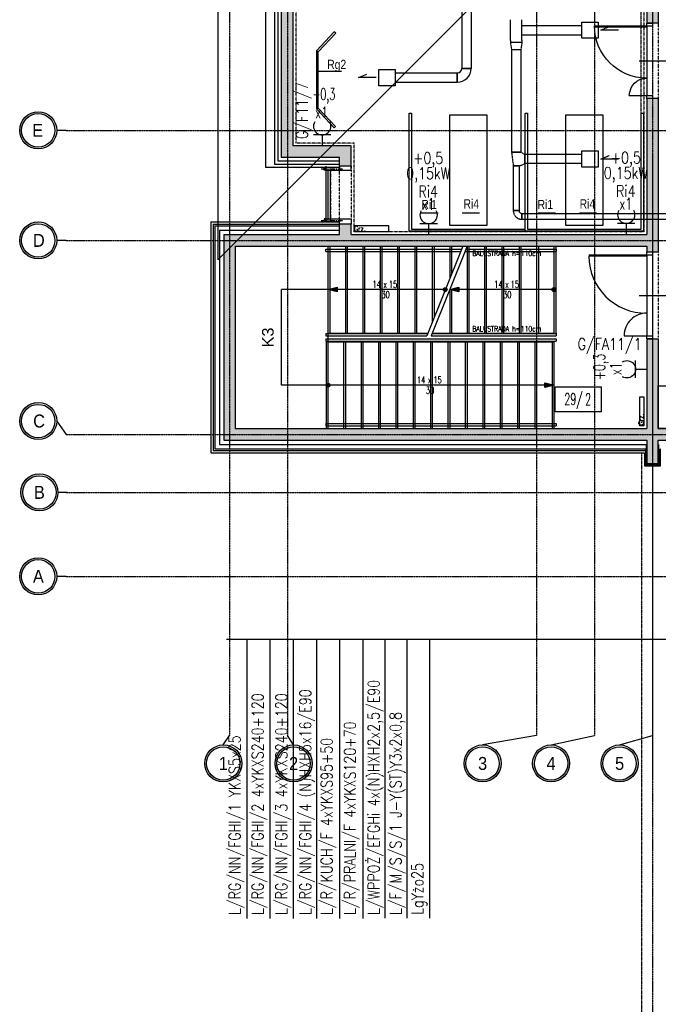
# Model space of a CAD drawing. Extents: x -7228 to 74941, y -112898 to 85621.
# Tile 230 of 256: x 50446 to 51548, y -11985 to -10285. Entities that reach past the tile are written whole.
import ezdxf
from ezdxf.enums import TextEntityAlignment as Align

# ---------------------------------------------------------------- set-up
doc = ezdxf.new("R2010")
doc.units = 0
for name, pattern in [('CENTER', [2, 1.25, -0.25, 0.25, -0.25]), ('CENTER2', [28.575, 19.05, -3.175, 3.175, -3.175]), ('DASHDOT', [1, 0.5, -0.25, 0, -0.25]), ('DASHED', [0.75, 0.5, -0.25]), ('DASHED2', [0.375, 0.25, -0.125]), ('DIVIDE', [31.75, 12.7, -6.35, 0, -6.35, 0, -6.35])]:
    doc.linetypes.add(name, pattern=pattern)
doc.layers.get('0').update_dxf_attribs({"color": 101, "linetype": 'CONTINUOUS'})
doc.layers.add('-A_NR', color=8, linetype='CONTINUOUS', plot=False)
for name, color, linetype in [('Drz---drzwi', 5, 'CONTINUOUS'), ('E35', 6, 'CONTINUOUS'), ('E50', 3, 'CONTINUOUS'), ('Ele-balustrada', 8, 'CONTINUOUS'), ('Ins-co', 2, 'CONTINUOUS'), ('Ins-ppoz', 240, 'CONTINUOUS'), ('Ins-went', 141, 'CONTINUOUS'), ('Opis-pom', 6, 'CONTINUOUS'), ('Opis-spadki', 61, 'CONTINUOUS'), ('Opis_pom_ramka', 6, 'CONTINUOUS'), ('Os-osie glowne', 1, 'CENTER'), ('Os-osie-opis', 16, 'CONTINUOUS'), ('Pos-widok', 121, 'CONTINUOUS'), ('Sc-beton', 7, 'CONTINUOUS'), ('Sc-beton-hatch', 86, 'CONTINUOUS'), ('Sc-drewno', 22, 'CONTINUOUS'), ('Sc-izolacja term-styropian', 151, 'STYROPIAN-KA'), ('Sc-kamien', 31, 'CONTINUOUS'), ('Sc-nadproza kon', 5, 'DASHED2'), ('Sc-silikat', 61, 'CONTINUOUS'), ('Sc-systemowe', 150, 'CONTINUOUS'), ('Sch-opis', 51, 'CONTINUOUS'), ('Sch-widok', 12, 'CONTINUOUS'), ('Sch-widok-nad', 12, 'DASHED2'), ('Suf-widok', 8, 'CONTINUOUS'), ('W-idok pod', 5, 'DASHED'), ('Wyp-meble', 155, 'CONTINUOUS')]:
    doc.layers.add(name, color=color, linetype=linetype)
doc.styles.add('ARIAL_CE', font='ARIAL.TTF', dxfattribs={"width": 0.8})
doc.styles.add('dwg_opis duży', font='ARIAL.TTF', dxfattribs={"width": 0.9})
doc.styles.add('KA wymiar', font='romans.shx', dxfattribs={"width": 0.6})
doc.styles.add('ROMANS', font='romans', dxfattribs={"width": 0.85})
doc.styles.add('TYTUL2', font='ARIAL.TTF')
doc.linetypes.add('BATTING', pattern='A,0.0001,-0.1,[134,ltypeshp.shx,S=0.1,R=0,X=-0.1,Y=0],-0.2,[134,ltypeshp.shx,S=0.1,R=180,X=0.1,Y=0],-0.1', length=0.4001)
doc.linetypes.add('STYROPIAN-KA', pattern='A,0.0001,-0.1,[135,ltypeshp.shx,S=0.1,R=0,X=-0.1,Y=0],0,[135,ltypeshp.shx,S=0.1,R=180,X=0.1,Y=0],-0.1', length=0.2001)

# ---------------------------------------------------------------- blocks, each defined once
blk = doc.blocks.new('ozn_schody-kółko_d14')
at = {"ltscale": 25}
h = blk.add_hatch(color=256, dxfattribs=at)
edge = h.paths.add_edge_path()
edge.add_arc((0, 0), 3.33, 0, 360)
at = {"ltscale": 7}
blk.add_circle((0, 0), 3.33, dxfattribs=at)
blk = doc.blocks.new('ozn_schody-strzałka8x16')
at = {"ltscale": 25}
blk.add_hatch(color=256, dxfattribs=at).paths.add_polyline_path([(0, 0), (-4, -16), (4, -16)])
blk.add_lwpolyline([(0, 0), (-4, -16), (4, -16)], close=True, dxfattribs=at)
blk = doc.blocks.new('ozn_opis-schodów1-rzut')
at = {"style": 'ROMANS', "width": 0.7}
blk.add_text('x', height=12, dxfattribs=at).set_placement((-3.3, 3))
at = {"ltscale": 25, "style": 'ROMANS', "width": 0.7}
blk.add_attdef('Ilość', text='', height=12, dxfattribs=at).set_placement((-7.7, 3), align=Align.RIGHT)
blk.add_attdef('Wysokość', (6.2, 3), '', height=12, dxfattribs=at)
blk.add_attdef('Długość', text='', height=12, dxfattribs=at).set_placement((0.4, -15), align=Align.CENTER)
blk = doc.blocks.new('_SDHGG')
at = {"ltscale": 7}
for p, q in [((13, -75), (-44, -75)), ((0, -142.5), (100, -142.5)), ((0, -144.5), (100, -144.5))]:
    blk.add_line(p, q, dxfattribs=at)
for points in [[(-10, -5.5), (-10, 0), (0, 0), (0, -5.5)], [(-10, -150), (-10, -144.5), (0, -144.5), (0, -150)]]:
    blk.add_lwpolyline(points, close=True, dxfattribs=at)
for points in [[(0, -144.5), (0, -5.5)], [(39, -5.5), (0, -5.5)]]:
    blk.add_lwpolyline(points, dxfattribs=at)
blk.add_arc((0, -5.5), 39, 270, 0)
blk.add_arc((1, -143.5), 99, 0.5787, 90.5787, dxfattribs=at)
blk = doc.blocks.new('_dhgfkgh')
at = {"ltscale": 7}
for p, q in [((-23, -65), (34, -65)), ((-10, -123), (-100, -123)), ((-10, -125), (-100, -125))]:
    blk.add_line(p, q, dxfattribs=at)
for points in [[(0, -5), (0, 0), (-10, 0), (-10, -5)], [(0, -130), (0, -125), (-10, -125), (-10, -130)]]:
    blk.add_lwpolyline(points, close=True, dxfattribs=at)
for points in [[(-40, -5), (-10, -5)], [(-10, -125), (-10, -5)]]:
    blk.add_lwpolyline(points, dxfattribs=at)
for centre, radius, start, end in [((-10, -5), 30, 180, 270), ((-10, -125), 90, 90, 180)]:
    blk.add_arc(centre, radius, start, end)
blk = doc.blocks.new('_opis_osi')
blk.add_hatch(color=256).paths.add_polyline_path([(32, -32), (28.8, -32, -1), (-28.8, -32), (-32, -32, 1)])
for radius in [32, 28.8]:
    blk.add_circle((0, -32), radius)
at = {"style": 'dwg_opis duży', "width": 0.9}
blk.add_attdef('AXNAMEV', text='', height=22.4, rotation=90, dxfattribs=at).set_placement((0, -32), align=Align.MIDDLE_CENTER)
blk = doc.blocks.new('_opis_osi_liczbowy')
blk.add_hatch(color=256).paths.add_polyline_path([(32, 32), (32, 28.8, -1), (32, -28.8), (32, -32, 1)])
for radius in [32, 28.8]:
    blk.add_circle((32, 0), radius)
at = {"style": 'dwg_opis duży', "width": 0.9}
blk.add_attdef('AXNAMEH', text='', height=22.4, rotation=90, dxfattribs=at).set_placement((32, 0), align=Align.MIDDLE_CENTER)
blk = doc.blocks.new('_gdfjjjjjjjjjjjjjjjjj')
at = {"linetype": 'CENTER2', "ltscale": 0.5}
blk.add_line((-31.8, 0), (4.8, 0), dxfattribs=at)
at = {"ltscale": 2, "flags": 128}
for points in [[(-24, -2.5), (-26.5, -2.5), (-26.5, 2.5), (-24, 2.5), (-24, -2.5)], [(-24, -2.5), (0, -2.5), (0, 2.5), (-24, 2.5)]]:
    blk.add_lwpolyline(points, dxfattribs=at)
blk = doc.blocks.new('_opis_pom_metka')
at = {"layer": 'Opis_pom_ramka'}
blk.add_lwpolyline([(-33.1, 0), (32.9, 0), (32.9, -36), (-33.1, -36)], close=True, dxfattribs=at)
at = {"style": 'KA wymiar', "width": 0.6}
blk.add_attdef('KO/', text='', height=16.8, dxfattribs=at).set_placement((3.5, -25.9), align=Align.RIGHT)
blk.add_attdef('NR', (3.8, -26.2), '', height=16.8, dxfattribs=at)
blk = doc.blocks.new('_dkjhsjhkfgh')
at = {"layer": 'Ins-went', "ltscale": 2}
for p, q in [((401, 769.2), (401, 632)), ((417, 769.2), (417, 632)), ((401, 632), (417, 632)), ((417, 632), (401, 632)), ((285.7, 624), (303.7, 624)), ((393, 624), (393, 608)), ((393, 608), (393, 624)), ((285.7, 608), (303.7, 608))]:
    blk.add_line(p, q, dxfattribs=at)
blk.add_lwpolyline([(258, 629.8), (285.7, 629.8), (285.7, 602.1), (258, 602.1)], close=True, dxfattribs=at)
blk.add_lwpolyline([(253, 616), (222.8, 616), (236.8, 622)], dxfattribs=at)
for radius in [8, 24]:
    blk.add_arc((393, 632), radius, 270, 360, dxfattribs=at)
for points in [[(303.7, 624), (393, 624)], [(303.7, 608), (393, 608)]]:
    blk.add_spline(points, degree=3, dxfattribs=at)
blk = doc.blocks.new('g2')
at = {"layer": 'E35'}
blk.add_line((15, 19.3), (-15, 19.3), dxfattribs=at)
blk.add_arc((0, 34.3), 15, 150, 30, dxfattribs=at)
at = {"layer": 'E50'}
blk.add_line((0, 19.3), (0, 0), dxfattribs=at)

msp = doc.modelspace()

# ---------------------------------------------------------------- hatches: boundary and pattern name
at = {"layer": 'Sc-beton-hatch'}
h = msp.add_hatch(dxfattribs=at)
h.set_pattern_fill('ANSI33', color=256, style=0)
h.paths.add_polyline_path([(53417.547, -5966.119), (53397.547, -5966.119), (53397.547, -6066.119), (53347.547, -6066.119), (53347.547, -6086.119), (53397.547, -6086.119), (53397.547, -6539.119), (53417.547, -6539.119)])
h.paths.add_polyline_path([(52727.547, -5896.063), (52727.547, -6126.119), (52747.547, -6126.119), (52747.547, -6086.119), (52787.547, -6086.119), (52787.547, -6066.119), (52747.547, -6066.119), (52747.547, -5893.275, 0.0068353), (53006.666, -5853.258), (53003.652, -5833.484, -0.00840512), (52685.545, -5881.599), (52688.203, -5901.422, 0.00103514)])
h.paths.add_polyline_path([(52755.047, -6461.119), (52720.047, -6461.119), (52720.047, -6496.119), (52755.047, -6496.119)])
h.paths.add_polyline_path([(52712.547, -6843.119), (52747.547, -6843.119), (52747.547, -6808.119), (52712.547, -6808.119)])
h.paths.add_polyline_path([(53417.547, -6674.119), (53397.547, -6674.119), (53397.547, -6896.119), (53417.547, -6896.119)])
h.paths.add_polyline_path([(52002.547, -6461.119), (51967.547, -6461.119), (51967.547, -6496.119), (52002.547, -6496.119)], flags=17)
h.paths.add_polyline_path([(51782.547, -6476.119), (51782.547, -5979.405, 0.00639553), (52027.547, -5966.832), (52026.267, -5946.873, -0.00795958), (51721.947, -5961.536), (51722.592, -5981.526, 0.00104221), (51762.547, -5980.155), (51762.547, -6648.119), (51782.547, -6648.119), (51782.547, -6496.119), (51815.547, -6496.119), (51815.547, -6496.115), (51815.547, -6476.119)])
h.paths.add_polyline_path([(51327.547, -6828.119), (51427.547, -6828.119), (51427.547, -7026.119), (51447.547, -7026.119), (51447.547, -6828.119), (51782.547, -6828.119), (51782.547, -6803.119), (51762.547, -6803.119), (51762.547, -6808.119), (51347.547, -6808.119), (51347.547, -5986.279, 0.00104277), (51387.547, -5986.471), (51387.602, -5966.468, -0.0015651), (51327.547, -5966.119)])
h.paths.add_polyline_path([(51987.547, -6808.119), (51967.547, -6808.119), (51967.547, -7466.119), (51944.547, -7466.119), (51944.547, -7486.119), (51967.547, -7486.119), (51967.547, -8068.619), (51987.547, -8068.619), (51987.547, -7486.119), (52278.547, -7486.119), (52278.547, -7801.119), (52298.547, -7801.119), (52351.547, -7801.119), (52351.547, -7781.119), (52298.547, -7781.119), (52298.547, -7466.119), (51987.547, -7466.119)])
h.paths.add_polyline_path([(51427.547, -7276.119), (51447.547, -7276.119), (51447.547, -7176.119), (51427.547, -7176.119)])
h.paths.add_polyline_path([(51427.547, -7526.119), (51447.547, -7526.119), (51447.547, -7486.119), (51487.547, -7486.119), (51487.547, -7466.119), (51447.547, -7466.119), (51447.547, -7426.119), (51427.547, -7426.119)])
h.paths.add_polyline_path([(51807.547, -7486.119), (51807.547, -7466.119), (51742.547, -7466.119), (51742.547, -7486.119)])
h.paths.add_polyline_path([(52351.547, -7486.119), (52351.547, -7466.119), (52298.547, -7466.119), (52298.547, -7486.119)], flags=17)
h.paths.add_polyline_path([(52573.547, -7486.119), (52573.547, -7466.119), (52485.547, -7466.119), (52485.547, -7486.119)])
h.paths.add_polyline_path([(52727.547, -7466.119), (52707.547, -7466.119), (52707.547, -7486.119), (52727.547, -7486.119)])
h.paths.add_polyline_path([(52747.547, -7466.119), (52727.547, -7466.119), (52727.547, -7486.119), (52727.547, -7781.119), (52707.547, -7781.119), (52707.547, -7801.119), (52747.547, -7801.119)])
h.paths.add_polyline_path([(52505.547, -7781.119), (52485.547, -7781.119), (52485.547, -7801.119), (52573.547, -7801.119), (52573.547, -7781.119), (52520.547, -7781.119), (52520.547, -7486.119), (52505.547, -7486.119)])
h.paths.add_polyline_path([(53417.547, -7316.119), (53397.547, -7316.119), (53397.547, -7666.119), (53417.547, -7666.119)])
h.paths.add_polyline_path([(53417.547, -7766.119), (53397.547, -7766.119), (53397.547, -8031.119), (53417.547, -8031.119)])
h.paths.add_polyline_path([(53397.547, -8216.119), (53349.547, -8216.119), (53349.547, -8236.119), (53397.547, -8236.119), (53397.547, -8841.119), (53417.547, -8841.119), (53417.547, -8181.119), (53397.547, -8181.119)])
h.paths.add_polyline_path([(53150.547, -8216.119), (53150.547, -8236.119), (53244.547, -8236.119), (53244.547, -8216.119)])
h.paths.add_polyline_path([(52922.547, -8216.119), (52922.547, -8236.119), (53025.547, -8236.119), (53025.547, -8216.119)])
h.paths.add_polyline_path([(52727.547, -8236.119), (52727.547, -8966.119), (52702.547, -8966.119), (52702.547, -8986.119), (52747.547, -8986.119), (52747.547, -8236.119), (52787.547, -8236.119), (52787.547, -8216.119), (52244.047, -8216.119), (52244.047, -8236.119)])
h.paths.add_polyline_path([(51967.547, -8216.119), (51447.547, -8216.119), (51447.547, -8156.119), (51427.547, -8156.119), (51427.547, -8236.119), (51762.547, -8236.119), (52109.047, -8236.119), (52109.047, -8216.119), (51987.547, -8216.119), (51987.547, -8168.619), (51967.547, -8168.619)])
h.paths.add_polyline_path([(51427.547, -8006.119), (51447.547, -8006.119), (51447.547, -7963.119), (51427.547, -7963.119)])
h.paths.add_polyline_path([(51447.547, -7676.119), (51427.547, -7676.119), (51427.547, -7873.119), (51447.547, -7873.119)])
h.paths.add_polyline_path([(51762.547, -8986.119), (51782.547, -8986.119), (51782.547, -8966.119), (51427.547, -8966.119), (51427.547, -8986.119)])
h.paths.add_polyline_path([(51782.547, -8986.119), (51802.547, -8986.119), (51802.547, -8966.119), (51782.547, -8966.119)])
h.paths.add_polyline_path([(51802.547, -8966.119), (51802.547, -8986.119), (52114.047, -8986.119), (52114.047, -8966.119)])
h.paths.add_polyline_path([(52339.547, -8986.119), (52339.547, -8966.119), (52244.047, -8966.119), (52244.047, -8986.119)], flags=17)
h.paths.add_polyline_path([(52449.547, -8966.119), (52449.547, -8986.119), (52592.547, -8986.119), (52592.547, -8966.119)])
h.paths.add_polyline_path([(52967.547, -8966.119), (52967.547, -8986.119), (53045.547, -8986.119), (53045.547, -8966.119)])
h.paths.add_polyline_path([(53155.547, -8966.119), (53155.547, -8986.119), (53397.547, -8986.119), (53397.547, -9011.119), (53417.547, -9011.119), (53417.547, -8941.119), (53397.547, -8941.119), (53397.547, -8966.119)])
h.paths.add_polyline_path([(53397.547, -9134.119), (53362.547, -9134.119), (53362.547, -9440.619), (53382.547, -9440.619), (53382.547, -9154.119), (53417.547, -9154.119), (53417.547, -9111.119), (53397.547, -9111.119)])
h.paths.add_polyline_path([(53382.547, -9560.619), (53362.547, -9560.619), (53362.547, -9616.119), (52967.547, -9616.119), (52967.547, -9641.119), (53362.547, -9641.119), (53362.547, -9671.119), (53382.547, -9671.119), (53382.547, -9641.119)])
h.paths.add_polyline_path([(53417.547, -9856.119), (53382.547, -9856.119), (53382.547, -9821.119), (53362.547, -9821.119), (53362.547, -9876.119), (53397.547, -9876.119), (53397.547, -10283.619), (53397.547, -10466.119), (52747.547, -10466.119), (52747.547, -10421.119), (52727.547, -10421.119), (52727.547, -10486.119), (53397.547, -10486.119), (53397.547, -10915.39), (53397.547, -10976.119), (53417.547, -10976.119), (53417.547, -10576.119), (53417.547, -10403.619)])
h.paths.add_polyline_path([(52747.547, -10095.119), (52727.547, -10095.119), (52727.547, -10291.119), (52747.547, -10291.119)], flags=17)
h.paths.add_polyline_path([(52727.547, -9985.119), (52747.547, -9985.119), (52747.547, -9206.119), (52727.547, -9206.119), (52727.547, -9616.119), (52431.547, -9616.119), (52431.547, -9641.119), (52727.547, -9641.119)])
h.paths.add_polyline_path([(52280.547, -9616.119), (52280.547, -9641.119), (52321.547, -9641.119), (52321.547, -9616.119)])
h.paths.add_polyline_path([(52058.547, -9641.119), (52058.547, -9616.119), (51942.547, -9616.119), (51942.547, -9641.119)])
h.paths.add_polyline_path([(51842.547, -9641.119), (51842.547, -9616.119), (51547.547, -9616.119), (51547.547, -9601.119), (51527.547, -9601.119), (51527.547, -9616.119), (51287.547, -9616.119), (51287.547, -9641.119), (51527.547, -9641.119), (51527.547, -10036.619), (51547.547, -10036.619), (51547.547, -9641.119)])
h.paths.add_polyline_path([(51547.547, -9472.119), (51527.547, -9472.119), (51527.547, -9504.119), (51547.547, -9504.119)])
h.paths.add_polyline_path([(51237.547, -9641.119), (51237.547, -9616.119), (51187.547, -9616.119), (51187.547, -9641.119)])
h.paths.add_polyline_path([(51137.547, -9641.119), (51137.547, -9616.119), (51087.547, -9616.119), (51087.547, -9641.119)])
h.paths.add_polyline_path([(51037.547, -9641.119), (51037.547, -9616.119), (50987.547, -9616.119), (50987.547, -9641.119)])
h.paths.add_polyline_path([(50937.547, -9641.119), (50937.547, -9616.119), (50897.547, -9616.119), (50897.547, -10523.119), (50997.547, -10523.119), (50997.547, -10538.119), (51017.547, -10538.119), (51017.547, -10503.119), (50917.547, -10503.119), (50917.547, -9641.119)])
h.paths.add_polyline_path([(52058.547, -9962.119), (52058.547, -9944.119), (51944.547, -9944.119), (51944.547, -9962.119)])
h.paths.add_polyline_path([(51527.547, -10291.119), (51547.547, -10291.119), (51547.547, -10136.619), (51527.547, -10136.619)])
h.paths.add_polyline_path([(51017.547, -10656.119), (51017.547, -10638.119), (50997.547, -10638.119), (50997.547, -10656.119), (50797.547, -10656.119), (50797.547, -11011.119), (51527.547, -11011.119), (51527.547, -11051.119), (51547.547, -11051.119), (51547.547, -11011.119), (51597.547, -11011.119), (51597.547, -10991.119), (51547.547, -10991.119), (51547.547, -10836.119), (51527.547, -10836.119), (51527.547, -10991.119), (50817.547, -10991.119), (50817.547, -10676.119), (51527.547, -10676.119), (51527.547, -10686.119), (51547.547, -10686.119), (51547.547, -10421.119), (51527.547, -10421.119), (51527.547, -10656.119)])
h.paths.add_polyline_path([(51987.547, -10486.119), (52104.047, -10486.119), (52104.047, -10466.119), (51767.547, -10466.119), (51767.547, -10486.119), (51967.547, -10486.119), (51967.547, -10991.119), (51747.547, -10991.119), (51747.547, -11011.119), (51807.547, -11011.119), (51807.547, -11051.119), (51827.547, -11051.119), (51827.547, -11011.119), (52087.547, -11011.119), (52087.547, -10991.119), (51987.547, -10991.119)])
h.paths.add_polyline_path([(52214.047, -10466.119), (52214.047, -10486.119), (52278.547, -10486.119), (52278.547, -10991.119), (52237.547, -10991.119), (52237.547, -11011.119), (52819.547, -11011.119), (52819.547, -10991.119), (52298.547, -10991.119), (52298.547, -10466.119)])
h.paths.add_polyline_path([(53382.547, -11011.119), (53382.547, -10991.119), (53337.547, -10991.119), (53337.547, -11011.119)])
h.paths.add_polyline_path([(53400.047, -10993.619), (53382.547, -11011.119), (53417.547, -11011.119)])
h.paths.add_polyline_path([(53382.547, -10976.119), (53382.547, -11011.119), (53400.047, -10993.619)])
h.paths.add_polyline_path([(53382.547, -10976.119), (53400.047, -10993.619), (53417.547, -10976.119)])
h.paths.add_polyline_path([(53417.547, -10976.119), (53400.047, -10993.619), (53417.547, -11011.119)])

# ---------------------------------------------------------------- linework, layer by layer
at = {"layer": '-A_NR', "ltscale": 0.5}
for p, q in [((50960.711, -10374.075), (51000.843, -10374.075)), ((51138.037, -10618.647), (51167.892, -10618.647)), ((51209.231, -10618.647), (51239.086, -10618.647)), ((51340.136, -10618.647), (51369.991, -10618.647)), ((51411.33, -10618.647), (51441.185, -10618.647))]:
    msp.add_line(p, q, dxfattribs=at)
at = {"layer": 'E35'}
for p, q in [((53008.047, -8479.119), (50787.445, -10699.722)), ((50787.445, -8697.669), (50787.445, -10699.722)), ((50802.307, -11354.81), (51618.757, -11354.81)), ((50837.357, -11354.81), (50837.357, -11836.837)), ((50877.406, -11354.81), (50877.406, -11836.837)), ((50917.455, -11354.81), (50917.455, -11836.837)), ((50957.503, -11354.81), (50957.503, -11836.837)), ((50997.552, -11354.81), (50997.552, -11836.837)), ((51037.601, -11354.81), (51037.601, -11836.837)), ((51075.611, -11354.81), (51075.611, -11836.384)), ((51113.622, -11354.81), (51113.622, -11836.384)), ((51113.622, -11354.81), (51113.622, -11836.384)), ((51152.873, -11354.81), (51152.873, -11836.384))]:
    msp.add_line(p, q, dxfattribs=at)
at = {"layer": 'Ele-balustrada'}
for points in [[(50973.547, -10681.119), (51209.303, -10681.119)], [(50973.547, -10685.119), (50973.547, -10681.119)], [(50973.547, -10685.119), (51207.383, -10685.119)], [(51215.147, -10685.119), (51371.547, -10685.119)], [(51217.067, -10681.119), (51371.547, -10681.119)], [(51371.547, -10681.119), (51371.547, -10685.119)], [(50973.547, -10827.119), (50973.547, -10831.119)], [(50973.547, -10827.119), (51149.608, -10827.119)], [(51157.067, -10827.119), (51371.547, -10827.119)], [(51371.547, -10827.119), (51371.547, -10831.119)], [(50973.547, -10831.119), (51148.008, -10831.119)], [(50973.547, -10836.119), (50973.547, -10840.119)], [(50973.547, -10836.119), (51371.547, -10836.119)], [(50973.547, -10840.119), (51371.547, -10840.119)], [(51155.547, -10831.119), (51371.547, -10831.119)], [(51371.547, -10836.119), (51371.547, -10840.119)], [(50973.547, -10982.119), (51371.547, -10982.119)], [(50973.547, -10982.119), (50973.547, -10986.119)], [(50973.547, -10986.119), (51371.547, -10986.119)], [(51371.547, -10982.119), (51371.547, -10986.119)]]:
    msp.add_lwpolyline(points, dxfattribs=at)
at = {"layer": 'Ins-co'}
for points in [[(51022.54, -10640.928), (51022.54, -10650.928), (51082.54, -10650.928), (51082.54, -10640.928)], [(51515.96, -10936.143), (51522.36, -10936.143), (51522.36, -10986.143), (51515.96, -10986.143)]]:
    msp.add_lwpolyline(points, close=True, dxfattribs=at)
at = {"layer": 'Ins-ppoz'}
msp.add_lwpolyline([(51547.547, -10917.119), (51574.547, -10917.119), (51574.547, -10991.119), (51547.547, -10991.119)], close=True, dxfattribs=at)
at = {"layer": 'Ins-went', "linetype": 'DASHED', "ltscale": 2}
for p, q in [((51292.3, -10321.112), (51292.3, -10285.112)), ((51312.3, -10321.112), (51312.3, -10285.112)), ((51292.3, -10321.112), (51292.3, -10324.112)), ((51292.3, -10324.112), (51312.3, -10324.112)), ((51292.3, -10324.112), (51294.3, -10337.112)), ((51312.3, -10324.112), (51310.3, -10337.112)), ((51312.3, -10321.112), (51312.3, -10324.112)), ((51294.3, -10337.112), (51294.3, -10341.112)), ((51310.3, -10337.112), (51294.3, -10337.112)), ((51294.3, -10341.112), (51294.3, -10513.612)), ((51310.3, -10337.112), (51310.3, -10341.112)), ((51310.3, -10341.112), (51310.3, -10513.612)), ((51310.3, -10513.612), (51294.3, -10513.612)), ((51294.3, -10513.638), (51310.3, -10513.638)), ((51294.3, -10513.638), (51297.3, -10537.638)), ((51310.3, -10513.638), (51317.3, -10517.638)), ((51317.3, -10533.638), (51317.3, -10517.638)), ((51317.3, -10517.638), (51317.3, -10533.638)), ((51297.3, -10537.638), (51307.3, -10537.638)), ((51297.3, -10537.638), (51297.3, -10614.738)), ((51307.3, -10537.638), (51297.3, -10537.638)), ((51307.3, -10537.638), (51317.3, -10533.638)), ((51307.3, -10537.638), (51307.3, -10614.738)), ((51297.3, -10614.738), (51307.3, -10614.738)), ((51307.3, -10614.738), (51297.3, -10614.738)), ((51312.3, -10629.738), (51312.3, -10619.738)), ((51312.3, -10619.738), (51680.8, -10619.738)), ((51312.3, -10619.738), (51312.3, -10629.738)), ((51312.3, -10629.738), (51680.8, -10629.738))]:
    msp.add_line(p, q, dxfattribs=at)
for points in [[(51415.85, -10289.262), (51443.55, -10289.262), (51443.55, -10316.962), (51415.85, -10316.962)], [(51415.85, -10511.788), (51443.55, -10511.788), (51443.55, -10539.488), (51415.85, -10539.488)]]:
    msp.add_lwpolyline(points, close=True, dxfattribs=at)
for points in [[(51478.788, -10303.122), (51448.55, -10303.112), (51462.565, -10297.094)], [(51478.788, -10525.648), (51448.55, -10525.638), (51462.565, -10519.62)]]:
    msp.add_lwpolyline(points, dxfattribs=at)
for radius in [15, 5]:
    msp.add_arc((51312.3, -10614.738), radius, 180, 270, dxfattribs=at)
for points in [[(51312.3, -10294.929), (51415.85, -10295.112)], [(51415.85, -10517.638), (51317.3, -10517.638)], [(51415.85, -10533.638), (51317.3, -10533.638)]]:
    msp.add_spline(points, degree=3, dxfattribs=at)
msp.add_open_spline([(51312.3, -10311.112), (51346.817, -10311.194), (51381.333, -10311.277), (51415.85, -10311.359)], degree=3, dxfattribs=at)
at = {"layer": 'Opis-spadki'}
for points in [[(51179.783, -10751.119), (50897.547, -10751.119)], [(50897.547, -10916.119), (50897.547, -10751.119)], [(51367.547, -10751.119), (51187.547, -10751.119)], [(51367.547, -10916.119), (50897.547, -10916.119)]]:
    msp.add_lwpolyline(points, dxfattribs=at)
at = {"layer": 'Os-osie glowne'}
for points in [[(50807.547, -5544.119), (50807.547, -11521.119)], [(50907.547, -5544.119), (50907.547, -11521.119)], [(51337.547, -5544.119), (51337.547, -11521.119)], [(51437.547, -5544.119), (51437.547, -11521.119)], [(51537.547, -5544.119), (51537.547, -11591.119)], [(50525.547, -10476.119), (62792.547, -10476.119)], [(51537.547, -10521.602), (51537.547, -18125.809)], [(50525.547, -10666.119), (62792.547, -10666.119)], [(50525.547, -11001.119), (62792.547, -11001.119)], [(50525.547, -11101.119), (62792.547, -11101.119)], [(50525.547, -11246.119), (62792.547, -11246.119)]]:
    msp.add_lwpolyline(points, dxfattribs=at)
at = {"layer": 'Os-osie-opis'}
for points in [[(50525.547, -10476.119), (50509.547, -10476.119)], [(50525.547, -10666.119), (50509.547, -10666.119)], [(50509.547, -10977.959), (50525.547, -11001.119)], [(50527.547, -11101.119), (50511.547, -11101.119)], [(50525.547, -11246.119), (50509.547, -11246.119)], [(50796.887, -11537.119), (50807.547, -11521.119)], [(50918.208, -11537.119), (50907.547, -11521.119)], [(51337.547, -11521.119), (51244.352, -11537.119)], [(51362.547, -11537.119), (51437.547, -11521.119)], [(51480.743, -11537.119), (51537.547, -11521.119)]]:
    msp.add_lwpolyline(points, dxfattribs=at)
at = {"layer": 'Pos-widok'}
for points in [[(50980.547, -10676.119), (50980.547, -10826.119)], [(51010.547, -10676.119), (51010.547, -10826.119)], [(51040.547, -10676.119), (51040.547, -10826.119)], [(51070.547, -10676.119), (51070.547, -10826.119)], [(51100.547, -10676.119), (51100.547, -10826.119)], [(51130.547, -10676.119), (51130.547, -10826.119)], [(51160.547, -10676.119), (51160.547, -10799.771)], [(51190.547, -10676.119), (51190.547, -10724.771)], [(51220.547, -10676.119), (51220.547, -10826.119)], [(51250.547, -10676.119), (51250.547, -10826.119)], [(51280.547, -10676.119), (51280.547, -10826.119)], [(51310.547, -10676.119), (51310.547, -10826.119)], [(51340.547, -10676.119), (51340.547, -10826.119)], [(51370.547, -10676.119), (51370.547, -10826.119)], [(51190.547, -10751.119), (51190.547, -10826.119)], [(50974.547, -10841.119), (50974.547, -10991.119)], [(50977.547, -10841.119), (50974.547, -10841.119)], [(51004.547, -10841.119), (51004.547, -10991.119)], [(51034.547, -10841.119), (51034.547, -10991.119)], [(51064.547, -10841.119), (51064.547, -10991.119)], [(51094.547, -10841.119), (51094.547, -10991.119)], [(51124.547, -10841.119), (51124.547, -10991.119)], [(51154.547, -10841.119), (51154.547, -10991.119)], [(51184.547, -10841.119), (51184.547, -10991.119)], [(51214.547, -10841.119), (51214.547, -10991.119)], [(51244.547, -10841.119), (51244.547, -10991.119)], [(51274.547, -10841.119), (51274.547, -10991.119)], [(51304.547, -10841.119), (51304.547, -10991.119)], [(51334.547, -10841.119), (51334.547, -10991.119)], [(51364.547, -10841.119), (51364.547, -10991.119)]]:
    msp.add_lwpolyline(points, dxfattribs=at)
at = {"layer": 'Sc-beton'}
for p, q in [((51017.547, -10503.119), (50917.547, -10503.119)), ((51017.547, -10538.119), (51017.547, -10503.119)), ((50997.547, -10523.119), (50897.547, -10523.119)), ((50997.547, -10538.119), (50997.547, -10523.119)), ((50997.547, -10656.119), (50997.547, -10638.119)), ((51017.547, -10656.119), (51017.547, -10638.119)), ((50897.547, -10656.119), (50897.547, -10656.119))]:
    msp.add_line(p, q, dxfattribs=at)
for points in [[(50897.547, -10523.119), (50897.547, -9616.119)], [(50917.547, -10503.119), (50917.547, -9641.119)], [(51527.547, -10136.619), (51527.547, -10291.119)], [(51547.547, -10136.619), (51547.547, -10291.119)], [(51547.547, -10291.119), (51527.547, -10291.119)], [(51527.547, -10421.119), (51527.547, -10656.119)], [(51547.547, -10421.119), (51527.547, -10421.119)], [(51547.547, -10421.119), (51547.547, -10686.119)], [(51017.547, -10538.119), (50997.547, -10538.119)], [(51017.547, -10638.119), (50997.547, -10638.119)], [(50797.547, -10656.119), (50997.547, -10656.119)], [(50797.547, -10656.119), (50797.547, -11011.119)], [(51017.547, -10656.119), (51527.547, -10656.119)], [(50817.547, -10676.119), (51527.547, -10676.119)], [(50817.547, -10676.119), (50817.547, -10991.119)], [(51527.547, -10676.119), (51527.547, -10686.119)], [(51527.547, -10686.119), (51547.547, -10686.119)], [(51527.547, -10836.119), (51527.547, -10991.119)], [(51527.547, -10836.119), (51547.547, -10836.119)], [(51547.547, -10836.119), (51547.547, -10991.119)], [(50817.547, -10991.119), (51527.547, -10991.119)], [(51547.547, -10991.119), (51597.547, -10991.119)], [(50797.547, -11011.119), (51527.547, -11011.119)], [(51527.547, -11011.119), (51527.547, -11051.119), (51547.547, -11051.119), (51547.547, -11011.119)], [(51527.547, -11011.119), (51527.547, -11051.119), (51547.547, -11051.119), (51547.547, -11011.119)], [(51547.547, -11011.119), (51597.547, -11011.119)]]:
    msp.add_lwpolyline(points, dxfattribs=at)
at = {"layer": 'Sc-drewno'}
msp.add_line((50997.547, -10540.119), (50870.547, -10540.119), dxfattribs=at)
msp.add_lwpolyline([(50870.547, -10540.119), (50870.547, -9589.119)], dxfattribs=at)
at = {"layer": 'Sc-izolacja term-styropian', "linetype": 'ByBlock'}
msp.add_line((50997.547, -10535.119), (50885.547, -10535.119), dxfattribs=at)
at = {"layer": 'Sc-izolacja term-styropian', "linetype": 'BATTING', "ltscale": 0.3}
msp.add_line((50997.547, -10529.119), (50891.547, -10529.119), dxfattribs=at)
at = {"layer": 'Sc-izolacja term-styropian', "linetype": 'ByBlock'}
for points in [[(50885.547, -10535.119), (50885.547, -9604.119)], [(50782.547, -10641.119), (50782.547, -11026.119)], [(50782.547, -10641.119), (50997.547, -10641.119)], [(50782.547, -11026.119), (51525.547, -11026.119)], [(51525.547, -11026.119), (51525.547, -11053.119), (51549.547, -11053.119), (51549.547, -11026.119)]]:
    msp.add_lwpolyline(points, dxfattribs=at)
at = {"layer": 'Sc-izolacja term-styropian', "linetype": 'BATTING', "ltscale": 0.3}
msp.add_lwpolyline([(50891.547, -10529.119), (50891.547, -9610.119)], dxfattribs=at)
at = {"layer": 'Sc-izolacja term-styropian', "linetype": 'BATTING', "ltscale": 0.35}
for points in [[(50790.047, -10648.619), (50790.047, -11018.619)], [(50790.047, -10648.619), (50997.547, -10648.619)], [(50790.047, -11018.619), (51526.547, -11018.619)]]:
    msp.add_lwpolyline(points, dxfattribs=at)
at = {"layer": 'Sc-izolacja term-styropian', "linetype": 'BATTING', "ltscale": 0.05}
msp.add_lwpolyline([(51526.547, -11018.619), (51526.547, -11052.119), (51548.547, -11052.119), (51548.547, -11018.619)], dxfattribs=at)
at = {"layer": 'Sc-kamien'}
for points in [[(50775.547, -10634.119), (50775.547, -11033.119)], [(50775.547, -10634.119), (50997.547, -10634.119)], [(50779.547, -10638.119), (50779.547, -11029.119)], [(50779.547, -10638.119), (50997.547, -10638.119)], [(50779.547, -11029.119), (51525.547, -11029.119)], [(51523.547, -11033.119), (51523.547, -11055.119), (51551.547, -11055.119), (51551.547, -11026.119)], [(50775.547, -11033.119), (51523.547, -11033.119)]]:
    msp.add_lwpolyline(points, dxfattribs=at)
at = {"layer": 'Sc-nadproza kon', "linetype": 'DASHDOT', "ltscale": 0.5}
for points in [[(51547.547, -10291.119), (51547.547, -10421.119)], [(50997.547, -10638.119), (50997.547, -10538.119)], [(51017.547, -10538.119), (51017.547, -10638.119)], [(50982.547, -10633.119), (50982.547, -10543.119)], [(51547.547, -10686.119), (51547.547, -10836.119)]]:
    msp.add_lwpolyline(points, dxfattribs=at)
at = {"layer": 'Sc-silikat'}
for points in [[(50997.547, -10538.119), (50997.547, -10545.119), (51017.547, -10545.119), (51017.547, -10538.119)], [(50997.547, -10638.119), (50997.547, -10629.119), (51017.547, -10629.119), (51017.547, -10638.119)]]:
    msp.add_lwpolyline(points, dxfattribs=at)
at = {"layer": 'Sc-systemowe', "ltscale": 2}
for points in [[(50973.547, -10538.119), (50973.547, -10633.119)], [(50977.547, -10543.119), (50977.547, -10633.119)], [(50981.547, -10543.119), (50981.547, -10633.119)]]:
    msp.add_lwpolyline(points, dxfattribs=at)
at = {"layer": 'Sch-opis'}
for points in [[(51210.008, -10676.119), (51148.008, -10831.119)], [(51217.547, -10676.119), (51155.547, -10831.119)]]:
    msp.add_lwpolyline(points, dxfattribs=at)
at = {"layer": 'Sch-widok'}
for points in [[(50977.547, -10826.119), (51150.008, -10826.119)], [(51157.547, -10826.119), (51367.547, -10826.119)], [(50977.547, -10841.119), (51367.547, -10841.119)]]:
    msp.add_lwpolyline(points, dxfattribs=at)
at = {"layer": 'Sch-widok-nad'}
for points in [[(50977.547, -10676.119), (50977.547, -10991.119)], [(51007.547, -10676.119), (51007.547, -10826.119)], [(51037.547, -10676.119), (51037.547, -10826.119)], [(51067.547, -10676.119), (51067.547, -10826.119)], [(51097.547, -10676.119), (51097.547, -10826.119)], [(51127.547, -10676.119), (51127.547, -10826.119)], [(51157.547, -10676.119), (51157.547, -10807.271)], [(51187.547, -10676.119), (51187.547, -10732.271)], [(51217.547, -10676.119), (51217.547, -10826.119)], [(51247.547, -10676.119), (51247.547, -10826.119)], [(51277.547, -10676.119), (51277.547, -10826.119)], [(51307.547, -10676.119), (51307.547, -10826.119)], [(51337.547, -10676.119), (51337.547, -10826.119)], [(51367.547, -10676.119), (51367.547, -10826.119)], [(51187.547, -10751.119), (51187.547, -10826.119)], [(51007.547, -10841.119), (51007.547, -10991.119)], [(51037.547, -10841.119), (51037.547, -10991.119)], [(51067.547, -10841.119), (51067.547, -10991.119)], [(51097.547, -10841.119), (51097.547, -10991.119)], [(51127.547, -10841.119), (51127.547, -10991.119)], [(51157.547, -10841.119), (51157.547, -10991.119)], [(51187.547, -10841.119), (51187.547, -10991.119)], [(51217.547, -10841.119), (51217.547, -10991.119)], [(51247.547, -10841.119), (51247.547, -10991.119)], [(51277.547, -10841.119), (51277.547, -10991.119)], [(51307.547, -10841.119), (51307.547, -10991.119)], [(51337.547, -10841.119), (51337.547, -10991.119)], [(51367.547, -10841.119), (51367.547, -10991.119)]]:
    msp.add_lwpolyline(points, dxfattribs=at)
at = {"layer": 'Suf-widok', "linetype": 'DIVIDE', "ltscale": 0.02}
msp.add_lwpolyline([(51522.547, -10651.119), (51022.547, -10651.119), (51022.547, -10498.119), (50922.547, -10498.119), (50922.547, -9646.119), (51522.547, -9646.119)], close=True, dxfattribs=at)
at = {"layer": 'W-idok pod'}
for points in [[(51447.547, -8251.119), (51518.547, -8251.119), (51518.547, -10066.119), (51517.547, -10066.119), (51517.547, -10641.119)], [(51518.547, -11033.119), (51518.547, -16778.085)]]:
    msp.add_lwpolyline(points, dxfattribs=at)
at = {"layer": 'Wyp-meble', "ltscale": 0.3}
for p, q in [((50988.33, -10305.83), (50957.711, -10338.808)), ((50960.711, -10340.771), (50990.92, -10308.235)), ((50990.92, -10308.235), (50988.33, -10305.83)), ((50957.711, -10338.808), (50960.711, -10340.771)), ((50957.711, -10438.808), (50960.746, -10437.616)), ((50988.33, -10471.785), (50957.711, -10438.808)), ((50960.711, -10437.579), (50990.553, -10469.72)), ((51117.917, -10650.477), (51117.917, -10446.476)), ((51117.917, -10446.476), (51121.917, -10446.476)), ((51121.917, -10446.476), (51121.917, -10646.476)), ((51317.917, -10650.477), (51317.917, -10446.476)), ((51317.917, -10446.476), (51321.917, -10446.476)), ((51317.917, -10446.476), (51321.917, -10446.476)), ((51321.917, -10446.476), (51321.917, -10646.476)), ((51517.917, -10446.476), (51521.917, -10446.476)), ((51517.917, -10646.476), (51517.917, -10446.476)), ((51521.917, -10446.476), (51521.917, -10650.477)), ((50990.553, -10469.72), (50988.33, -10471.785)), ((51321.917, -10650.477), (51117.917, -10650.477)), ((51121.917, -10646.476), (51317.917, -10646.476)), ((51521.917, -10650.477), (51317.917, -10650.477)), ((51321.917, -10646.476), (51517.917, -10646.476))]:
    msp.add_line(p, q, dxfattribs=at)
for points in [[(50957.711, -10338.808), (50957.711, -10438.808)], [(50960.711, -10437.579), (50960.711, -10340.771)]]:
    msp.add_lwpolyline(points, dxfattribs=at)
for points in [[(51187.417, -10639.904), (51252.417, -10639.904), (51252.417, -10449.904), (51187.417, -10449.904)], [(51387.417, -10639.904), (51452.417, -10639.904), (51452.417, -10449.904), (51387.417, -10449.904)]]:
    msp.add_lwpolyline(points, close=True, dxfattribs=at)

# ---------------------------------------------------------------- block references
msp.add_blockref('_dkjhsjhkfgh', (50807.547, -11001.119))
at = {"layer": 'Drz---drzwi', "xscale": -1, "rotation": 180}
msp.add_blockref('_dhgfkgh', (51537.547, -10421.119), dxfattribs=at)
at = {"layer": 'Drz---drzwi', "rotation": 180}
msp.add_blockref('_SDHGG', (51527.547, -10836.119), dxfattribs=at)
at = {"layer": 'E35'}
for p in [(50967.547, -10503.234), (51151.259, -10656.762), (51492.301, -10656.119)]:
    msp.add_blockref('g2', p, dxfattribs=at)
at = {"layer": 'E35', "xscale": -1, "rotation": 90}
msp.add_blockref('g2', (51527.547, -10888.619), dxfattribs=at)
at = {"layer": 'Opis-pom'}
ref = msp.add_blockref('_opis_pom_metka', (51409.496, -10919.136), dxfattribs=dict(at, xscale=1.2, yscale=1.2, zscale=1.2))
ref.add_attrib('KO/', '29/', dxfattribs={"layer": '0', "height": 20.16, "style": 'KA wymiar', "width": 0.6}).set_placement((51417.426, -10950.177), align=Align.RIGHT)
ref.add_attrib('NR', '2', (51421.284, -10950.533), dxfattribs={"layer": '0', "height": 20.16, "style": 'KA wymiar', "width": 0.6})
at = {"layer": 'Os-osie-opis'}
ref = msp.add_blockref('_opis_osi', (50509.547, -10476.119), dxfattribs=dict(at, rotation=270))
ref.add_attrib('AXNAMEV', 'E', dxfattribs={"layer": '0', "height": 22.4, "style": 'dwg_opis duży', "width": 0.9}).set_placement((50476.489, -10476.119), align=Align.MIDDLE_CENTER)
ref = msp.add_blockref('_opis_osi', (50509.547, -10666.119), dxfattribs=dict(at, rotation=270))
ref.add_attrib('AXNAMEV', 'D', dxfattribs={"layer": '0', "height": 22.4, "style": 'dwg_opis duży', "width": 0.9}).set_placement((50478.538, -10666.119), align=Align.MIDDLE_CENTER)
ref = msp.add_blockref('_opis_osi', (50509.547, -10977.959), dxfattribs=dict(at, rotation=270))
ref.add_attrib('AXNAMEV', 'C', dxfattribs={"layer": '0', "height": 22.4, "style": 'dwg_opis duży', "width": 0.9}).set_placement((50478.978, -10977.959), align=Align.MIDDLE_CENTER)
at = {"layer": 'Os-osie-opis', "rotation": 270}
for name, p, values in [('_opis_osi', (50511.547, -11101.119), {'AXNAMEV': 'B'}), ('_opis_osi_liczbowy', (50796.887, -11537.119), {'AXNAMEH': '1'}), ('_opis_osi_liczbowy', (50918.208, -11537.119), {'AXNAMEH': '2'}), ('_opis_osi_liczbowy', (51244.352, -11537.119), {'AXNAMEH': '3'}), ('_opis_osi_liczbowy', (51362.547, -11537.119), {'AXNAMEH': '4'}), ('_opis_osi_liczbowy', (51480.743, -11537.119), {'AXNAMEH': '5'})]:
    msp.add_blockref(name, p, dxfattribs=at).add_auto_attribs(values)
at = {"layer": 'Os-osie-opis'}
ref = msp.add_blockref('_opis_osi', (50509.547, -11246.119), dxfattribs=dict(at, rotation=270))
ref.add_attrib('AXNAMEV', 'A', dxfattribs={"layer": '0', "height": 22.4, "style": 'dwg_opis duży', "width": 0.9}).set_placement((50477.712, -11246.119), align=Align.MIDDLE_CENTER)
at = {"layer": 'Sc-systemowe', "ltscale": 2}
msp.add_blockref('_gdfjjjjjjjjjjjjjjjjj', (50997.547, -10542.619), dxfattribs=at)
at = {"layer": 'Sc-systemowe', "ltscale": 2, "xscale": -1, "rotation": 180}
msp.add_blockref('_gdfjjjjjjjjjjjjjjjjj', (50997.547, -10631.619), dxfattribs=at)
at = {"layer": 'Sch-opis'}
for p in [(51076.482, -10750.881), (51286.596, -10750.881), (51153.268, -10915.881)]:
    msp.add_blockref('ozn_opis-schodów1-rzut', p, dxfattribs=at).add_auto_attribs({'Ilość': '14', 'Wysokość': '15', 'Długość': '30'})
at = {"layer": 'Sch-opis', "xscale": -1}
for p, rotation in [((50977.547, -10751.119), 90), ((51187.547, -10751.119), 90), ((51367.547, -10916.119), 270)]:
    msp.add_blockref('ozn_schody-strzałka8x16', p, dxfattribs=dict(at, rotation=rotation))
at = {"layer": 'Sch-opis', "rotation": 180}
for p in [(51179.783, -10751.119), (51367.547, -10751.119), (50977.547, -10916.119)]:
    msp.add_blockref('ozn_schody-kółko_d14', p, dxfattribs=at)

# ---------------------------------------------------------------- texts
at = {"layer": '-A_NR', "color": 8, "style": 'ARIAL_CE', "width": 0.8}
for s, p in [('Rg2', (50976.212, -10370.312)), ('Ri1', (51138.802, -10612.155)), ('Ri4', (51211.405, -10611.134)), ('Ri1', (51339.228, -10612.155)), ('Ri4', (51411.831, -10611.134))]:
    msp.add_text(s, height=16, dxfattribs=at).set_placement(p)
at = {"layer": 'E35', "style": 'ROMANS'}
for s, rotation, width, p in [('G/F11/7', 90, 0.8, (50934.115, -10442.273)), ('+0,3', 360, 0.6, (50970.579, -10416.632)), ('x1', 360, 0.7, (50966.616, -10445.332)), ('Ri4', 360, 0.8, (51150.387, -10581.364)), ('Ri4', 360, 0.8, (51491.429, -10580.722)), ('x1', 360, 0.7, (51491.369, -10602.787)), ('x1', 360, 0.7, (51150.327, -10603.43)), ('G/FA11/1', 360, 0.8, (51463.648, -10846.533)), ('+0,3', 90, 0.7, (51448.725, -10884.554)), ('x1', 90, 0.7, (51474.215, -10887.688))]:
    msp.add_text(s, height=20, rotation=rotation, dxfattribs=dict(at, width=width)).set_placement(p, align=Align.MIDDLE)
at = {"layer": 'E35', "style": 'ROMANS', "width": 0.8}
for s, p in [('+0,5', (51150.446, -10526.884)), ('+0,5', (51491.488, -10526.241)), ('0,15kW', (51150.506, -10553.283)), ('0,15kW', (51491.548, -10552.64))]:
    msp.add_text(s, height=20, dxfattribs=at).set_placement(p, align=Align.MIDDLE)
for s, p in [('L/WPPOŻ/EFGHi 4x(N)HXH2x2,5/E90', (51066.398, -11830.71)), ('L/RG/NN/FGHI/2 4xYKXS240+120', (50866.156, -11830.71)), ('L/RG/NN/FGHI/3 4xYKXS240+120', (50907.229, -11830.71)), ('L/RG/NN/FGHI/4 (N)HXH5x16/E90', (50948.301, -11830.71)), ('L/R/PRALNI/F 4xYKXS120+70', (51025.305, -11830.71)), ('L/F/M/S/S/1 J-Y(ST)Y3x2x0,8', (51104.408, -11830.71)), ('L/RG/NN/FGHI/1 YKXS5x25', (50826.407, -11830.71)), ('L/R/KUCH/F 4xYKXS95+50', (50985.256, -11830.71)), ('LgYżo25', (51141.923, -11830.258))]:
    msp.add_text(s, height=20, rotation=90, dxfattribs=at).set_placement(p)
at = {"layer": 'Ins-co', "style": 'ROMANS', "width": 0.7}
msp.add_text('Grz.', height=9, dxfattribs=at).set_placement((51022.649, -10650.419))
msp.add_text('Grz.', height=9, rotation=90, dxfattribs=at).set_placement((51522.185, -10985.263))
at = {"layer": 'Sch-opis', "style": 'ROMANS', "width": 0.7}
for p in [(51226.704, -10692.989), (51226.704, -10823.13)]:
    msp.add_text('BALUSTRADA h=110cm ', height=9, dxfattribs=at).set_placement(p)
at = {"layer": 'Sch-opis', "style": 'TYTUL2'}
msp.add_text('K3', height=20, rotation=90, dxfattribs=at).set_placement((50873.793, -10833.68), align=Align.MIDDLE)

doc.saveas('drawing.dxf')
